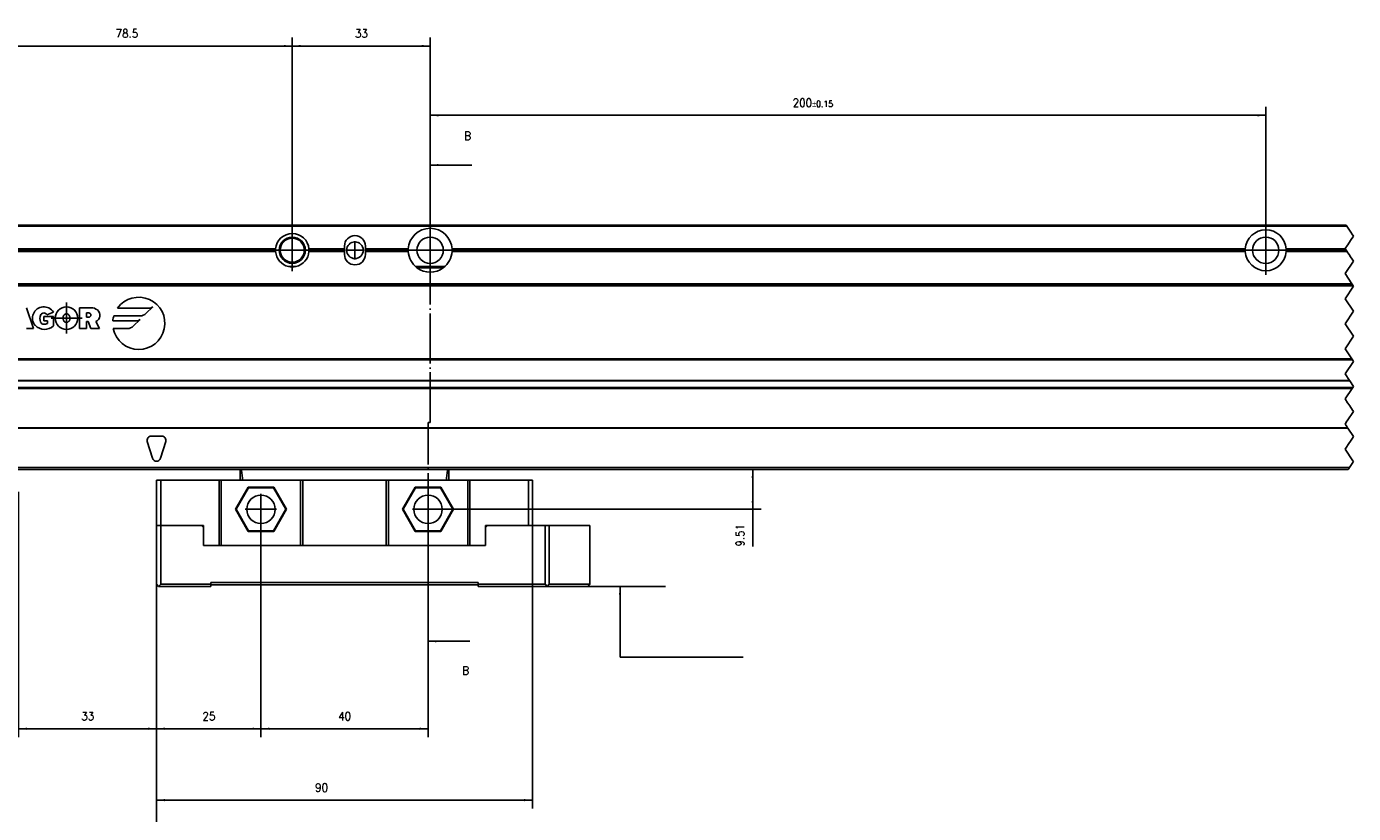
# Model space of a CAD drawing. Header units: millimetres. Extents: x -235 to 9216, y -109 to 485.
# Tile 8 of 44: x -55 to 263, y 116 to 305. Entities that reach past the tile are written whole.
import ezdxf

# ---------------------------------------------------------------- set-up
doc = ezdxf.new("R2010")
doc.units = ezdxf.units.MM
doc.linetypes.add('DOT_CENTER', pattern=[14, 12, -1, 0, -1])
doc.layers.add('1', color=7, linetype='Continuous')
doc.styles.add('CONVERTER_11', font='txt.shx', dxfattribs={"width": 0.9})
doc.dimstyles.new('ME10_DIM_27', dxfattribs={"dimtxt": 2, "dimasz": 2, "dimexe": 2, "dimexo": 0, "dimgap": 2, "dimtad": 1, "dimdsep": 46, "dimtxsty": 'CONVERTER_11', "dimsah": 1, "dimcen": 0.09, "dimclrd": 2, "dimclre": 2, "dimclrt": 2, "dimadec": 0, "dimazin": 0, "dimtfac": 1, "dimtdec": 4, "dimtix": 1, "dimtmove": 0, "dimatfit": 3, "dimfxl": 1, "dimtolj": 1, "dimtzin": 0, "dimarcsym": 0})
doc.dimstyles.new('ME10_DIM_28', dxfattribs={"dimtxt": 2, "dimasz": 2, "dimexe": 2, "dimexo": 0, "dimgap": 2, "dimtad": 1, "dimdsep": 46, "dimtxsty": 'CONVERTER_11', "dimsah": 1, "dimcen": 0.09, "dimclrd": 2, "dimclre": 2, "dimclrt": 2, "dimadec": 0, "dimazin": 0, "dimtfac": 1, "dimtdec": 4, "dimtix": 1, "dimtmove": 0, "dimatfit": 3, "dimfxl": 1, "dimtolj": 1, "dimtzin": 0, "dimarcsym": 0})
doc.dimstyles.new('ME10_DIM_29', dxfattribs={"dimtxt": 2, "dimasz": 2, "dimexe": 2, "dimexo": 0, "dimgap": 2, "dimtad": 1, "dimdsep": 46, "dimtxsty": 'CONVERTER_11', "dimsah": 1, "dimcen": 0.09, "dimclrd": 2, "dimclre": 2, "dimclrt": 2, "dimadec": 0, "dimazin": 0, "dimtfac": 1, "dimtdec": 4, "dimtix": 1, "dimtmove": 0, "dimatfit": 3, "dimfxl": 1, "dimtolj": 1, "dimtzin": 0, "dimarcsym": 0})
doc.dimstyles.new('ME10_DIM_30', dxfattribs={"dimtxt": 2, "dimasz": 2, "dimexe": 2, "dimexo": 0, "dimgap": 2, "dimtad": 1, "dimdsep": 46, "dimtxsty": 'CONVERTER_11', "dimsah": 1, "dimcen": 0.09, "dimclrd": 2, "dimclre": 2, "dimclrt": 2, "dimadec": 0, "dimazin": 0, "dimtfac": 1, "dimtdec": 4, "dimtix": 1, "dimtmove": 0, "dimatfit": 3, "dimfxl": 1, "dimtolj": 1, "dimtzin": 0, "dimarcsym": 0})
doc.dimstyles.new('ME10_DIM_35', dxfattribs={"dimtxt": 2, "dimasz": 2, "dimexe": 2, "dimexo": 0, "dimgap": 2, "dimtad": 1, "dimdsep": 46, "dimtxsty": 'CONVERTER_11', "dimsah": 1, "dimcen": 0.09, "dimclrd": 2, "dimclre": 2, "dimclrt": 2, "dimadec": 0, "dimazin": 0, "dimtol": 1, "dimtp": 0.15, "dimtm": 0.15, "dimtfac": 0.75, "dimtix": 1, "dimtmove": 0, "dimatfit": 3, "dimfxl": 1, "dimtolj": 1, "dimtzin": 0, "dimarcsym": 0})
doc.dimstyles.new('ME10_DIM_36', dxfattribs={"dimtxt": 2, "dimasz": 2, "dimexe": 2, "dimexo": 0, "dimgap": 2, "dimtad": 1, "dimdsep": 46, "dimtxsty": 'CONVERTER_11', "dimsah": 1, "dimcen": 0.09, "dimclrd": 2, "dimclre": 2, "dimclrt": 2, "dimadec": 0, "dimazin": 0, "dimtfac": 1, "dimtdec": 4, "dimtix": 1, "dimtmove": 0, "dimatfit": 3, "dimfxl": 1, "dimtolj": 1, "dimtzin": 0, "dimarcsym": 0})
doc.dimstyles.new('ME10_DIM_37', dxfattribs={"dimtxt": 2, "dimasz": 2, "dimexe": 2, "dimexo": 0, "dimgap": 2, "dimtad": 1, "dimdsep": 46, "dimtxsty": 'CONVERTER_11', "dimsah": 1, "dimcen": 0.09, "dimclrd": 2, "dimclre": 2, "dimclrt": 2, "dimadec": 0, "dimazin": 0, "dimtfac": 1, "dimtdec": 4, "dimtix": 1, "dimtmove": 0, "dimatfit": 3, "dimfxl": 1, "dimtolj": 1, "dimtzin": 0, "dimarcsym": 0})
doc.dimstyles.new('ME10_DIM_40', dxfattribs={"dimtxt": 2, "dimasz": 2, "dimexe": 2, "dimexo": 0, "dimgap": 2, "dimtad": 1, "dimdsep": 46, "dimtxsty": 'CONVERTER_11', "dimsah": 1, "dimcen": 0.09, "dimclrd": 2, "dimclre": 2, "dimclrt": 2, "dimadec": 0, "dimazin": 0, "dimtfac": 1, "dimtdec": 4, "dimtix": 1, "dimtmove": 0, "dimatfit": 3, "dimfxl": 1, "dimtolj": 1, "dimtzin": 0, "dimarcsym": 0})
doc.dimstyles.get("Standard").update_dxf_attribs({"dimtxt": 0.18, "dimasz": 0.18, "dimexe": 0.18, "dimexo": 0.0625, "dimgap": 0.09, "dimtad": 0, "dimtih": 1, "dimtoh": 1, "dimdec": 4, "dimzin": 0, "dimdsep": 46, "dimtxsty": 'Standard', "dimcen": 0.09, "dimadec": 0, "dimazin": 0, "dimtfac": 1, "dimtdec": 4, "dimtofl": 0, "dimtmove": 0, "dimatfit": 3, "dimfxl": 1, "dimtolj": 1, "dimtzin": 0, "dimarcsym": 0})

# ---------------------------------------------------------------- blocks, each defined once
blk = doc.blocks.new('CABEZA__6', base_point=(-23.49, 170.77))
at = {"color": 7, "linetype": 'Continuous'}
for p, q in [((-3.49, 196.22), (-3.49, 198.72)), ((-3.17, 198.73), (-3.21, 198.73)), ((-3.17, 198.73), (46.18, 198.73)), ((46.23, 198.73), (46.18, 198.73)), ((46.51, 196.22), (46.51, 198.73)), ((-23.49, 196.22), (-23.49, 185.37)), ((-22.49, 196.22), (-23.49, 196.22)), ((-22.49, 185.37), (-22.49, 196.22)), ((-22.49, 196.22), (-8.49, 196.22)), ((-7.99, 196.22), (-8.49, 196.22)), ((-8.49, 180.57), (-8.49, 196.22)), ((-3.49, 196.22), (-7.99, 196.22)), ((-7.99, 196.22), (-7.99, 180.57)), ((-1.55, 194.53), (-4.62, 189.22)), ((-1.47, 194.37), (-4.44, 189.22)), ((-2.85, 196.22), (-3.49, 196.22)), ((11.01, 196.22), (-2.85, 196.22)), ((4.57, 194.53), (-1.55, 194.53)), ((-1.47, 194.37), (-1.55, 194.53)), ((4.48, 194.37), (-1.47, 194.37)), ((4.48, 194.37), (4.57, 194.53)), ((7.45, 189.22), (4.48, 194.37)), ((7.63, 189.22), (4.57, 194.53)), ((11.01, 180.57), (11.01, 196.22)), ((11.51, 196.22), (11.01, 196.22)), ((11.51, 196.22), (11.51, 180.57)), ((11.51, 196.22), (31.51, 196.22)), ((31.51, 196.22), (31.51, 180.57)), ((31.51, 196.22), (32.01, 196.22)), ((32.01, 180.57), (32.01, 196.22)), ((45.86, 196.22), (32.01, 196.22)), ((38.45, 194.53), (35.38, 189.22)), ((38.53, 194.37), (35.56, 189.22)), ((38.53, 194.37), (38.45, 194.53)), ((44.57, 194.53), (38.45, 194.53)), ((44.48, 194.37), (38.53, 194.37)), ((44.48, 194.37), (44.57, 194.53)), ((47.45, 189.22), (44.48, 194.37)), ((47.63, 189.22), (44.57, 194.53)), ((46.51, 196.22), (45.86, 196.22)), ((51.01, 196.22), (46.51, 196.22)), ((51.01, 196.22), (51.01, 180.57)), ((51.51, 196.22), (51.01, 196.22)), ((51.51, 180.57), (51.51, 196.22)), ((51.51, 196.22), (65.51, 196.22)), ((65.51, 185.37), (65.51, 196.22)), ((65.51, 196.22), (66.51, 196.22)), ((66.51, 196.22), (66.51, 185.37)), ((-1.55, 183.92), (-4.62, 189.22)), ((-4.44, 189.22), (-4.62, 189.22)), ((-1.47, 184.07), (-4.44, 189.22)), ((7.45, 189.22), (4.48, 184.07)), ((7.63, 189.22), (4.57, 183.92)), ((7.45, 189.22), (7.63, 189.22)), ((35.38, 189.22), (38.45, 183.92)), ((35.56, 189.22), (35.38, 189.22)), ((35.56, 189.22), (38.53, 184.07)), ((44.48, 184.07), (47.45, 189.22)), ((44.57, 183.92), (47.63, 189.22)), ((47.45, 189.22), (47.63, 189.22)), ((-23.49, 171.27), (-23.49, 185.37)), ((-23.49, 185.37), (-22.49, 185.37)), ((-22.49, 185.37), (-22.49, 171.27)), ((-22.49, 185.37), (-12.74, 185.37)), ((-12.24, 184.87), (-12.74, 185.37)), ((-12.24, 185.37), (-12.74, 185.37)), ((-12.24, 184.87), (-12.24, 185.37)), ((-12.24, 180.57), (-12.24, 184.87)), ((55.26, 185.37), (55.26, 184.87)), ((55.76, 185.37), (55.26, 185.37)), ((55.76, 185.37), (55.26, 184.87)), ((55.26, 184.87), (55.26, 180.57)), ((65.51, 185.37), (55.76, 185.37)), ((66.51, 185.37), (65.51, 185.37)), ((69.51, 185.37), (66.51, 185.37)), ((69.51, 171.27), (69.51, 185.37)), ((69.51, 185.37), (70.51, 185.37)), ((70.51, 171.27), (70.51, 185.37)), ((80.25, 185.37), (70.51, 185.37)), ((80.25, 171.27), (80.25, 185.37)), ((-1.55, 183.92), (-1.47, 184.07)), ((4.57, 183.92), (-1.55, 183.92)), ((4.48, 184.07), (-1.47, 184.07)), ((4.57, 183.92), (4.48, 184.07)), ((38.53, 184.07), (38.45, 183.92)), ((38.45, 183.92), (44.57, 183.92)), ((38.53, 184.07), (44.48, 184.07)), ((44.48, 184.07), (44.57, 183.92)), ((-12.24, 180.57), (-8.49, 180.57)), ((-7.99, 180.57), (-8.49, 180.57)), ((11.01, 180.57), (-7.99, 180.57)), ((11.01, 180.57), (11.51, 180.57)), ((11.51, 180.57), (31.51, 180.57)), ((31.51, 180.57), (32.01, 180.57)), ((51.01, 180.57), (32.01, 180.57)), ((51.01, 180.57), (51.51, 180.57)), ((51.51, 180.57), (55.26, 180.57)), ((-10.49, 171.27), (-10.49, 171.67)), ((-10.49, 171.67), (53.51, 171.67)), ((53.51, 171.67), (53.51, 171.27)), ((-23.49, 171.27), (-22.99, 170.77)), ((-22.99, 170.77), (-22.49, 171.27)), ((-10.49, 170.77), (-22.99, 170.77)), ((-22.49, 171.27), (-10.49, 171.27)), ((-10.49, 171.17), (-10.49, 171.27)), ((-10.49, 170.77), (-10.49, 171.17)), ((53.51, 171.17), (-10.49, 171.17)), ((53.51, 171.27), (53.51, 171.17)), ((53.51, 171.27), (69.51, 171.27)), ((53.51, 171.17), (53.51, 170.77)), ((53.51, 170.77), (70.01, 170.77)), ((69.51, 171.27), (70.01, 170.77)), ((70.51, 171.27), (70.01, 170.77)), ((70.01, 170.77), (79.75, 170.77)), ((70.51, 171.27), (80.25, 171.27)), ((80.25, 171.27), (79.75, 170.77))]:
    blk.add_line(p, q, dxfattribs=at)
for centre in [(1.51, 189.22), (41.51, 189.22)]:
    blk.add_circle(centre, 3.4, dxfattribs=at)
for points, knots in [([(-3.21, 198.73), (-3.24, 198.72), (-3.31, 198.71), (-3.39, 198.7), (-3.45, 198.71), (-3.48, 198.71), (-3.49, 198.72), (-3.49, 198.72)], [0, 0, 0, 0, 0.1022068, 0.1918089, 0.2477975, 0.2740699, 0.2813975, 0.2813975, 0.2813975, 0.2813975]), ([(-2.85, 196.22), (-2.87, 196.43), (-2.93, 196.85), (-3.01, 197.48), (-3.09, 198.1), (-3.14, 198.52), (-3.17, 198.73)], [0, 0, 0, 0, 0.63275, 1.265494, 1.898236, 2.530923, 2.530923, 2.530923, 2.530923]), ([(45.86, 196.22), (45.89, 196.43), (45.94, 196.85), (46.02, 197.48), (46.1, 198.1), (46.16, 198.52), (46.18, 198.73)], [0, 0, 0, 0, 0.63275, 1.265494, 1.898236, 2.530923, 2.530923, 2.530923, 2.530923]), ([(46.51, 198.73), (46.5, 198.72), (46.48, 198.7), (46.41, 198.7), (46.32, 198.71), (46.26, 198.72), (46.23, 198.73)], [0, 0, 0, 0, 0.0196249, 0.0930246, 0.1826268, 0.2848335, 0.2848335, 0.2848335, 0.2848335])]:
    blk.add_open_spline(points, degree=3, knots=knots, dxfattribs=at)
at = {"layer": '1', "color": 2, "linetype": 'DOT_CENTER'}
for p, q in [((1.51, 192.96), (1.51, 185.48)), ((41.51, 192.96), (41.51, 185.48)), ((5.25, 189.22), (-2.23, 189.22)), ((45.25, 189.22), (37.77, 189.22))]:
    blk.add_line(p, q, dxfattribs=at)
blk = doc.blocks.new('Li-80_PERFIL__7', base_point=(-69.49, 198.72))
at = {"color": 7, "linetype": 'Continuous'}
for p, q in [((-69.49, 257.22), (261.27, 257.22)), ((-69.49, 256.97), (261.44, 256.97)), ((5.02, 251.52), (-69.49, 251.52)), ((-69.49, 251.22), (5.01, 251.22)), ((-69.49, 250.92), (5.02, 250.92)), ((21.51, 251.52), (13, 251.52)), ((13, 250.92), (21.51, 250.92)), ((13.01, 251.22), (21.51, 251.22)), ((21.51, 251.52), (21.51, 252.22)), ((21.51, 251.22), (21.51, 251.52)), ((21.51, 250.92), (21.51, 251.22)), ((21.51, 250.22), (21.51, 250.92)), ((26.51, 252.22), (26.51, 251.52)), ((26.51, 251.52), (26.51, 251.22)), ((36.77, 251.52), (26.51, 251.52)), ((26.51, 251.22), (26.51, 250.92)), ((36.76, 251.22), (26.51, 251.22)), ((26.51, 250.92), (26.51, 250.22)), ((26.51, 250.92), (36.77, 250.92)), ((237.12, 251.52), (47.25, 251.52)), ((47.25, 250.92), (237.12, 250.92)), ((47.26, 251.22), (237.11, 251.22)), ((246.9, 251.52), (261.07, 251.52)), ((261.47, 250.92), (246.9, 250.92)), ((246.91, 251.22), (261.27, 251.22)), ((9.9, 247.32), (8.12, 247.32)), ((45.52, 247.32), (38.49, 247.32)), ((45.16, 247.02), (38.86, 247.02)), ((262.61, 243.22), (-69.49, 243.22)), ((262.77, 242.97), (-69.49, 242.97)), ((-69.49, 242.72), (262.94, 242.72)), ((-54.62, 237.47), (-52.95, 232.47)), ((-50.45, 234.34), (-50.45, 235.39)), ((-50.45, 235.39), (-48.15, 235.39)), ((-48.17, 236.43), (-49.73, 235.8)), ((-48.15, 235.39), (-48.15, 233.09)), ((-41.89, 237.47), (-39.18, 237.47)), ((-41.89, 232.47), (-41.89, 237.47)), ((-40.22, 236.22), (-40.22, 235.18)), ((-39.7, 236.22), (-40.22, 236.22)), ((-40.22, 235.18), (-39.7, 235.18)), ((-33.73, 235.5), (-27.36, 235.5)), ((-25.19, 237.38), (-32.81, 237.38)), ((-26.04, 236.05), (-24.37, 237.71)), ((-52.95, 232.47), (-54.62, 232.47)), ((-49.61, 234.34), (-50.45, 234.34)), ((-49.61, 233.72), (-49.61, 234.34)), ((-40.22, 232.47), (-41.89, 232.47)), ((-39.81, 234.14), (-40.22, 234.14)), ((-40.22, 234.14), (-40.22, 232.47)), ((-39.18, 232.47), (-39.81, 234.14)), ((-37.1, 232.47), (-39.18, 232.47)), ((-38.03, 234.14), (-37.1, 232.47)), ((-28.22, 234.34), (-33.96, 234.34)), ((-33.86, 232.47), (-30.39, 232.47)), ((-29.07, 233.02), (-27.4, 234.68)), ((-69.49, 225.22), (262.61, 225.22)), ((-69.49, 224.97), (262.77, 224.97)), ((262.08, 220.02), (-69.49, 220.02)), ((-69.49, 219.93), (262.14, 219.93)), ((262.85, 218.38), (-69.49, 218.38)), ((-69.49, 218.22), (262.74, 218.22)), ((262.66, 218.1), (-69.49, 218.1)), ((261.6, 208.72), (-69.49, 208.72)), ((-69.49, 208.63), (261.67, 208.63)), ((-24.74, 206.72), (-22.24, 206.72)), ((-25.7, 205.42), (-24.45, 201.42)), ((-22.54, 201.42), (-21.29, 205.42)), ((262.07, 199.22), (-69.49, 199.22)), ((-69.49, 198.72), (-3.49, 198.73)), ((-3.49, 198.73), (-3.21, 198.73)), ((-3.17, 198.73), (-3.21, 198.73)), ((-3.17, 198.73), (46.18, 198.73)), ((46.23, 198.73), (46.18, 198.73)), ((46.23, 198.73), (46.51, 198.73)), ((46.51, 198.73), (261.74, 198.72))]:
    blk.add_line(p, q, dxfattribs=at)
at = {"color": 2, "linetype": 'DOT_CENTER'}
for p, q in [((261.44, 256.97), (261.27, 257.22)), ((261.44, 256.97), (261.61, 256.72)), ((261.61, 256.72), (262.54, 255.31)), ((263.01, 254.62), (262.31, 253.57)), ((262.65, 255.15), (262.54, 255.31)), ((262.65, 255.15), (263.01, 254.62)), ((261.57, 252.47), (261.01, 251.62)), ((261.01, 251.62), (261.07, 251.52)), ((261.07, 251.52), (261.27, 251.22)), ((261.27, 251.22), (261.47, 250.92)), ((261.47, 250.92), (261.51, 250.87)), ((261.57, 252.47), (261.63, 252.55)), ((262.31, 253.57), (261.63, 252.55)), ((263.01, 248.62), (261.01, 245.62)), ((261.51, 250.87), (262.11, 249.97)), ((262.17, 249.88), (262.11, 249.97)), ((262.17, 249.88), (262.84, 248.87)), ((262.84, 248.87), (263.01, 248.62)), ((261.01, 245.62), (262.61, 243.22)), ((263.01, 242.62), (261.01, 239.62)), ((262.77, 242.97), (262.61, 243.22)), ((262.77, 242.97), (262.94, 242.72)), ((262.94, 242.72), (263.01, 242.62)), ((261.01, 239.62), (263.01, 236.62)), ((263.01, 236.62), (261.01, 233.62)), ((261.01, 233.62), (263.01, 230.62)), ((263.01, 230.62), (261.01, 227.62)), ((261.01, 227.62), (262.61, 225.22)), ((263.01, 224.62), (261.01, 221.62)), ((262.77, 224.97), (262.61, 225.22)), ((262.77, 224.97), (263.01, 224.62)), ((261.01, 221.62), (262.08, 220.02)), ((262.14, 219.93), (262.08, 220.02)), ((262.14, 219.93), (263.01, 218.62)), ((262.66, 218.1), (261.01, 215.62)), ((262.74, 218.22), (262.66, 218.1)), ((262.76, 218.25), (262.74, 218.22)), ((262.76, 218.25), (262.85, 218.38)), ((263.01, 218.62), (262.85, 218.38)), ((261.01, 215.62), (261.61, 214.71)), ((261.61, 214.71), (261.65, 214.66)), ((261.65, 214.66), (261.68, 214.62)), ((261.68, 214.62), (262.11, 213.97)), ((262.11, 213.97), (262.79, 212.95)), ((262.79, 212.95), (262.84, 212.87)), ((262.84, 212.87), (263.01, 212.62)), ((261.45, 210.28), (261.01, 209.62)), ((261.01, 209.62), (261.24, 209.27)), ((261.45, 210.28), (261.5, 210.37)), ((263.01, 212.62), (261.5, 210.37)), ((261.24, 209.27), (261.6, 208.72)), ((261.6, 208.72), (261.67, 208.63)), ((261.67, 208.63), (263.01, 206.62)), ((262.91, 206.47), (262.74, 206.22)), ((263.01, 206.62), (262.91, 206.47)), ((262.05, 205.19), (261.01, 203.62)), ((261.01, 203.62), (262.87, 200.82)), ((262.13, 205.3), (262.05, 205.19)), ((262.74, 206.22), (262.13, 205.3)), ((262.89, 200.45), (262.54, 199.92)), ((262.87, 200.82), (263.01, 200.62)), ((263.01, 200.62), (262.89, 200.45)), ((261.74, 198.72), (261.99, 199.1)), ((261.99, 199.1), (262.07, 199.22)), ((262.37, 199.67), (262.07, 199.22)), ((262.54, 199.92), (262.37, 199.67))]:
    blk.add_line(p, q, dxfattribs=at)
at = {"color": 7, "linetype": 'Continuous'}
for centre, radius in [((9.01, 251.22), 3.13), ((9.01, 251.22), 2.88), ((42.01, 251.22), 3.15), ((242.01, 251.22), 3.15), ((24.01, 251.22), 2), ((-45.03, 234.97), 2.71)]:
    blk.add_circle(centre, radius, dxfattribs=at)
for centre, radius, start, end in [((9.01, 251.22), 4, 4.3012, 175.6988), ((24.01, 252.22), 2.5, 0, 180), ((42.01, 251.22), 5.25, 3.2758, 176.7242), ((242.01, 251.22), 4.9, 3.5101, 176.4899), ((9.01, 251.22), 4, 175.6988, 180), ((9.01, 251.22), 4, 180, 184.3012), ((9.01, 251.22), 4, 184.3012, 257.1614), ((9.01, 251.22), 4, 282.8386, 355.6988), ((9.01, 251.22), 4, 0, 4.3012), ((9.01, 251.22), 4, 355.6988, 0), ((42.01, 251.22), 5.25, 176.7242, 180), ((42.01, 251.22), 5.25, 180, 183.2758), ((42.01, 251.22), 5.25, 183.2758, 233.1301), ((42.01, 251.22), 5.25, 306.8699, 356.7242), ((42.01, 251.22), 5.25, 0, 3.2758), ((42.01, 251.22), 5.25, 356.7242, 0), ((242.01, 251.22), 4.9, 176.4899, 180), ((242.01, 251.22), 4.9, 180, 183.5101), ((242.01, 251.22), 4.9, 183.5101, 356.4899), ((242.01, 251.22), 4.9, 0, 3.5101), ((242.01, 251.22), 4.9, 356.4899, 0), ((24.01, 250.22), 2.5, 180, 0), ((9.01, 251.22), 4, 257.1614, 282.8386), ((42.01, 251.22), 5.25, 233.1301, 306.8699), ((-27.74, 233.72), 6.25, 191.537, 144.197), ((-50.45, 234.97), 2.71, 32.579, 219.5977), ((-49.2, 234.87), 2.19, 154.6231, 202.6199), ((-50.45, 235.39), 0.835, 29.9189, 150.0811), ((-39.7, 235.7), 0.521, 270, 90), ((-39.18, 235.03), 2.44, 50.7613, 90), ((-38.68, 235.65), 1.64, 293.2767, 50.7613), ((-27.74, 233.72), 6.25, 163.4412, 174.2608), ((-27.36, 237.38), 1.87, 270, 315), ((-25.19, 238.53), 1.16, 270, 315), ((-50.27, 235.37), 3.1, 223.129, 312.9833), ((-50.45, 234.34), 0.833, 202.6199, 270), ((-50.45, 235.28), 1.77, 270, 298.0725), ((-30.39, 234.34), 1.87, 270, 315), ((-28.22, 235.5), 1.16, 270, 315), ((-24.74, 205.72), 1, 90, 197.354), ((-22.24, 205.72), 1, 342.646, 90), ((-23.49, 201.72), 1, 197.354, 342.646)]:
    blk.add_arc(centre, radius, start, end, dxfattribs=at)
blk.add_open_spline([(-45.03, 236.01), (-45.1, 236.01), (-45.22, 236), (-45.36, 235.93), (-45.5, 235.84), (-45.63, 235.71), (-45.76, 235.51), (-45.83, 235.3), (-45.87, 235.09), (-45.87, 234.88), (-45.83, 234.65), (-45.76, 234.44), (-45.66, 234.27), (-45.53, 234.12), (-45.38, 234.01), (-45.21, 233.94), (-45.04, 233.92), (-44.87, 233.94), (-44.69, 234.01), (-44.53, 234.13), (-44.39, 234.3), (-44.3, 234.46), (-44.23, 234.68), (-44.19, 234.9), (-44.2, 235.11), (-44.24, 235.29), (-44.3, 235.48), (-44.41, 235.69), (-44.57, 235.84), (-44.72, 235.94), (-44.87, 236), (-44.99, 236.01), (-45.03, 236.01)], degree=3, knots=[0, 0, 0, 0, 0.204088, 0.343721, 0.479788, 0.687082, 0.87829, 1.19761, 1.335905, 1.542235, 1.801351, 2.052121, 2.189965, 2.404724, 2.617111, 2.752666, 2.948556, 3.109235, 3.273914, 3.527757, 3.695009, 3.920456, 4.093839, 4.375996, 4.59315, 4.721354, 4.910109, 5.208287, 5.416129, 5.553352, 5.762285, 5.896742, 5.896742, 5.896742, 5.896742], dxfattribs=at)
at = {"layer": '1', "color": 2, "linetype": 'DOT_CENTER'}
for p, q in [((42.01, 257.47), (42.01, 244.97)), ((42.01, 257.47), (42.01, 244.97)), ((42.01, 257.47), (42.01, 244.97)), ((9.01, 256.22), (9.01, 246.22)), ((9.01, 255.62), (9.01, 246.82)), ((42.01, 257), (42.01, 245.45)), ((242.01, 257.12), (242.01, 245.32)), ((14.01, 251.22), (4.01, 251.22)), ((13.41, 251.22), (4.61, 251.22)), ((26.21, 251.22), (21.81, 251.22)), ((24.01, 253.42), (24.01, 249.02)), ((48.26, 251.22), (35.76, 251.22)), ((48.26, 251.22), (35.76, 251.22)), ((48.26, 251.22), (35.76, 251.22)), ((47.78, 251.22), (36.23, 251.22)), ((247.91, 251.22), (236.11, 251.22)), ((-45.03, 238.68), (-45.03, 231.26)), ((-41.32, 234.97), (-48.74, 234.97))]:
    blk.add_line(p, q, dxfattribs=at)
blk = doc.blocks.new('Li-80__9', base_point=(-100.3, 170.77))
for name, p in [('Li-80_PERFIL__7', (-69.49, 198.72)), ('CABEZA__6', (-23.49, 170.77))]:
    blk.add_blockref(name, p)
blk = doc.blocks.new('*D85')
at = {"layer": '1', "color": 2, "linetype": 'Continuous'}
for p, q in [((-3.49, 198.73), (121.21, 198.73)), ((119.21, 189.22), (119.21, 198.73)), ((41.51, 189.22), (121.21, 189.22)), ((119.21, 180.3), (119.21, 189.22))]:
    blk.add_line(p, q, dxfattribs=at)
at = {"layer": '1', "color": 2}
for points in [[(119.48, 196.73), (118.95, 196.73), (119.21, 198.73)], [(118.95, 191.22), (119.48, 191.22), (119.21, 189.22)]]:
    blk.add_solid(points, dxfattribs=at)
at = {"layer": '1', "color": 2, "insert": (117.21, 180.3), "char_height": 2, "attachment_point": 7, "rotation": 90, "line_spacing_factor": 0.60024, "style": 'CONVERTER_11'}
blk.add_mtext('9.51', dxfattribs=at)
blk = doc.blocks.new('*D86')
at = {"layer": '1', "color": 2, "linetype": 'Continuous'}
for p, q in [((1.51, 189.22), (1.51, 134.71)), ((41.51, 189.22), (41.51, 134.71)), ((1.51, 136.71), (41.51, 136.71))]:
    blk.add_line(p, q, dxfattribs=at)
at = {"layer": '1', "color": 2}
for points in [[(3.51, 136.97), (3.51, 136.44), (1.51, 136.71)], [(39.51, 136.44), (39.51, 136.97), (41.51, 136.71)]]:
    blk.add_solid(points, dxfattribs=at)
at = {"layer": '1', "color": 2, "insert": (20.01, 138.71), "char_height": 2, "attachment_point": 7, "rotation": 0.0001, "line_spacing_factor": 0.60024, "style": 'CONVERTER_11'}
blk.add_mtext('40', dxfattribs=at)
blk = doc.blocks.new('*D87')
at = {"layer": '1', "color": 2, "linetype": 'Continuous'}
for p, q in [((1.51, 189.22), (1.51, 134.71)), ((-23.49, 185.37), (-23.49, 134.71)), ((-23.49, 136.71), (1.51, 136.71))]:
    blk.add_line(p, q, dxfattribs=at)
at = {"layer": '1', "color": 2}
for points in [[(-21.49, 136.97), (-21.49, 136.44), (-23.49, 136.71)], [(-0.49, 136.44), (-0.49, 136.97), (1.51, 136.71)]]:
    blk.add_solid(points, dxfattribs=at)
at = {"layer": '1', "color": 2, "insert": (-12.49, 138.71), "char_height": 2, "attachment_point": 7, "rotation": 0.0001, "line_spacing_factor": 0.60024, "style": 'CONVERTER_11'}
blk.add_mtext('25', dxfattribs=at)
blk = doc.blocks.new('*D88')
at = {"layer": '1', "color": 2, "linetype": 'Continuous'}
for p, q in [((66.51, 185.37), (66.51, 117.63)), ((-23.49, 171.27), (-23.49, 117.63)), ((-23.49, 119.63), (66.51, 119.63))]:
    blk.add_line(p, q, dxfattribs=at)
at = {"layer": '1', "color": 2}
for points in [[(-21.49, 119.89), (-21.49, 119.36), (-23.49, 119.63)], [(64.51, 119.36), (64.51, 119.89), (66.51, 119.63)]]:
    blk.add_solid(points, dxfattribs=at)
at = {"layer": '1', "color": 2, "insert": (14.47, 121.63), "char_height": 2, "attachment_point": 7, "rotation": 0.0001, "line_spacing_factor": 0.60024, "style": 'CONVERTER_11'}
blk.add_mtext('90', dxfattribs=at)
blk = doc.blocks.new('*D93')
at = {"layer": '1', "color": 2, "linetype": 'Continuous'}
for p, q in [((42.01, 251.22), (42.01, 285.51)), ((42.01, 283.51), (242.01, 283.51)), ((242.01, 251.22), (242.01, 285.51))]:
    blk.add_line(p, q, dxfattribs=at)
at = {"layer": '1', "color": 2}
for points in [[(44.01, 283.78), (44.01, 283.25), (42.01, 283.51)], [(240.01, 283.25), (240.01, 283.78), (242.01, 283.51)]]:
    blk.add_solid(points, dxfattribs=at)
at = {"layer": '1', "color": 2, "insert": (128.79, 285.51), "char_height": 2, "attachment_point": 7, "rotation": 0.0001, "line_spacing_factor": 0.60024, "style": 'CONVERTER_11'}
blk.add_mtext('\\C2;200\\C2;\\H1.5;{\\Fgdt;`}0.15', dxfattribs=at)
blk = doc.blocks.new('*D94')
at = {"layer": '1', "color": 2, "linetype": 'Continuous'}
for p, q in [((9.01, 251.22), (9.01, 302.1)), ((42.01, 251.22), (42.01, 302.1)), ((42.01, 300.1), (9.01, 300.1))]:
    blk.add_line(p, q, dxfattribs=at)
at = {"layer": '1', "color": 2}
for points in [[(11.01, 300.36), (11.01, 299.83), (9.01, 300.1)], [(40.01, 299.83), (40.01, 300.36), (42.01, 300.1)]]:
    blk.add_solid(points, dxfattribs=at)
at = {"layer": '1', "color": 2, "insert": (24.01, 302.1), "char_height": 2, "attachment_point": 7, "rotation": 0.0001, "line_spacing_factor": 0.60024, "style": 'CONVERTER_11'}
blk.add_mtext('33', dxfattribs=at)
blk = doc.blocks.new('*D95')
at = {"layer": '1', "color": 2, "linetype": 'Continuous'}
for p, q in [((-56.49, 193.43), (-56.49, 134.71)), ((-23.49, 171.27), (-23.49, 134.71)), ((-56.49, 136.71), (-23.49, 136.71))]:
    blk.add_line(p, q, dxfattribs=at)
at = {"layer": '1', "color": 2}
for points in [[(-54.49, 136.97), (-54.49, 136.44), (-56.49, 136.71)], [(-25.49, 136.44), (-25.49, 136.97), (-23.49, 136.71)]]:
    blk.add_solid(points, dxfattribs=at)
at = {"layer": '1', "color": 2, "insert": (-41.49, 138.71), "char_height": 2, "attachment_point": 7, "rotation": 0.0001, "line_spacing_factor": 0.60024, "style": 'CONVERTER_11'}
blk.add_mtext('33', dxfattribs=at)
blk = doc.blocks.new('*D98')
at = {"layer": '1', "color": 2, "linetype": 'Continuous'}
for p, q in [((-69.49, 257.22), (-69.49, 302.1)), ((9.01, 251.22), (9.01, 302.1)), ((9.01, 300.1), (-69.49, 300.1))]:
    blk.add_line(p, q, dxfattribs=at)
at = {"layer": '1', "color": 2}
for points in [[(-67.49, 300.36), (-67.49, 299.83), (-69.49, 300.1)], [(7.01, 299.83), (7.01, 300.36), (9.01, 300.1)]]:
    blk.add_solid(points, dxfattribs=at)
at = {"layer": '1', "color": 2, "insert": (-33.26, 302.1), "char_height": 2, "attachment_point": 7, "rotation": 0.0001, "line_spacing_factor": 0.60024, "style": 'CONVERTER_11'}
blk.add_mtext('78.5', dxfattribs=at)
blk = doc.blocks.new('B-B__3', base_point=(41.51, 149.64))
at = {"layer": '1', "color": 2, "linetype": 'DOT_CENTER'}
for p, q in [((42.01, 210.02), (42.01, 271.6)), ((41.51, 210.02), (42.01, 210.02)), ((41.51, 157.64), (41.51, 210.02))]:
    blk.add_line(p, q, dxfattribs=at)
at = {"layer": '1', "color": 7}
for points in [[(44.01, 271.87), (44.01, 271.34), (42.01, 271.6)], [(43.51, 157.9), (43.51, 157.38), (41.51, 157.64)]]:
    blk.add_solid(points, dxfattribs=at)
at = {"layer": '1', "color": 2, "char_height": 2, "attachment_point": 5, "line_spacing_factor": 1.20048, "style": 'CONVERTER_11'}
for insert in [(51.01, 278.6), (50.51, 150.64)]:
    blk.add_mtext('B', dxfattribs=dict(at, insert=insert))
at = {"layer": '1', "color": 7, "linetype": 'Continuous', "has_arrowhead": 0}
for points in [[(42.01, 276.6), (42.01, 271.6)], [(42.01, 271.6), (42.01, 266.6)], [(42.01, 271.6), (52.01, 271.6)], [(42.01, 210.02), (42.01, 215.02)], [(42.01, 210.02), (41.51, 210.02)], [(41.51, 210.02), (42.01, 210.02)], [(41.51, 210.02), (41.51, 205.02)], [(41.51, 157.64), (41.51, 162.64)], [(41.51, 152.64), (41.51, 157.64)], [(41.51, 157.64), (51.51, 157.64)]]:
    blk.add_leader(points, dimstyle='Standard', dxfattribs=at)
blk = doc.blocks.new('A', base_point=(271.08, 214.12))
at = {"layer": '1', "color": 2, "linetype": 'Continuous'}
blk.add_line((-23.495, 169.694), (-23.493, 44.4), dxfattribs=at)
at = {"layer": '1', "color": 7, "linetype": 'Continuous'}
blk.add_line((74.301, 170.772), (98.306, 170.772), dxfattribs=at)
at = {"layer": '1', "color": 2}
blk.add_solid([(87.723, 168.772), (87.196, 168.772), (87.46, 170.772)], dxfattribs=at)
blk.add_blockref('Li-80__9', (-100.298, 170.772))
at = {"layer": '1'}
blk.add_blockref('B-B__3', (41.507, 149.64), dxfattribs=at)
for base, p1, p2, dimstyle, picture, middle in [((9.007, 300.098), (-69.493, 257.22), (9.007, 251.22), 'ME10_DIM_40', '*D98', (-30.533, 303.098)), ((-56.493, 136.707), (-23.495, 171.272), (-56.493, 193.426), 'ME10_DIM_37', '*D95', (-39.994, 139.707)), ((-23.493, 136.707), (1.507, 189.222), (-23.493, 185.372), 'ME10_DIM_29', '*D87', (-10.993, 139.707)), ((-23.495, 119.627), (66.507, 185.372), (-23.495, 171.272), 'ME10_DIM_30', '*D88', (15.966, 122.627))]:
    dim = blk.add_linear_dim(base=base, p1=p1, p2=p2, dimstyle=dimstyle, dxfattribs=at)
    dim.commit()
    dim.dimension.update_dxf_attribs({"geometry": picture, "text_midpoint": middle, "text_rotation": 0.00014})
for p1, p2, distance, dimstyle, picture, middle in [((9.007, 251.22), (42.007, 251.22), 48.878, 'ME10_DIM_36', '*D94', (25.507, 303.098)), ((242.007, 251.22), (42.007, 251.22), -32.294, 'ME10_DIM_35', '*D93', (134.038, 286.514)), ((41.507, 189.222), (1.507, 189.222), 52.515, 'ME10_DIM_28', '*D86', (21.507, 139.707))]:
    dim = blk.add_aligned_dim(p1=p1, p2=p2, distance=distance, dimstyle=dimstyle, dxfattribs=at)
    dim.commit()
    dim.dimension.update_dxf_attribs({"geometry": picture, "text_midpoint": middle, "text_rotation": 0.00014})
dim = blk.add_linear_dim(base=(119.212, 189.222), p1=(-3.493, 198.73), p2=(41.507, 189.222), angle=90, dimstyle='ME10_DIM_27', dxfattribs=at)
dim.commit()
dim.dimension.update_dxf_attribs({"geometry": '*D85', "text_midpoint": (116.212, 182.729), "text_rotation": 90})
at = {"layer": '1', "color": 2, "linetype": 'Continuous', "has_arrowhead": 0}
blk.add_leader([(87.46, 170.772), (87.46, 153.862), (116.909, 153.862)], dimstyle='Standard', dxfattribs=at)

msp = doc.modelspace()

# ---------------------------------------------------------------- block references
msp.add_blockref('A', (271.08, 214.12))

doc.saveas('drawing.dxf')
